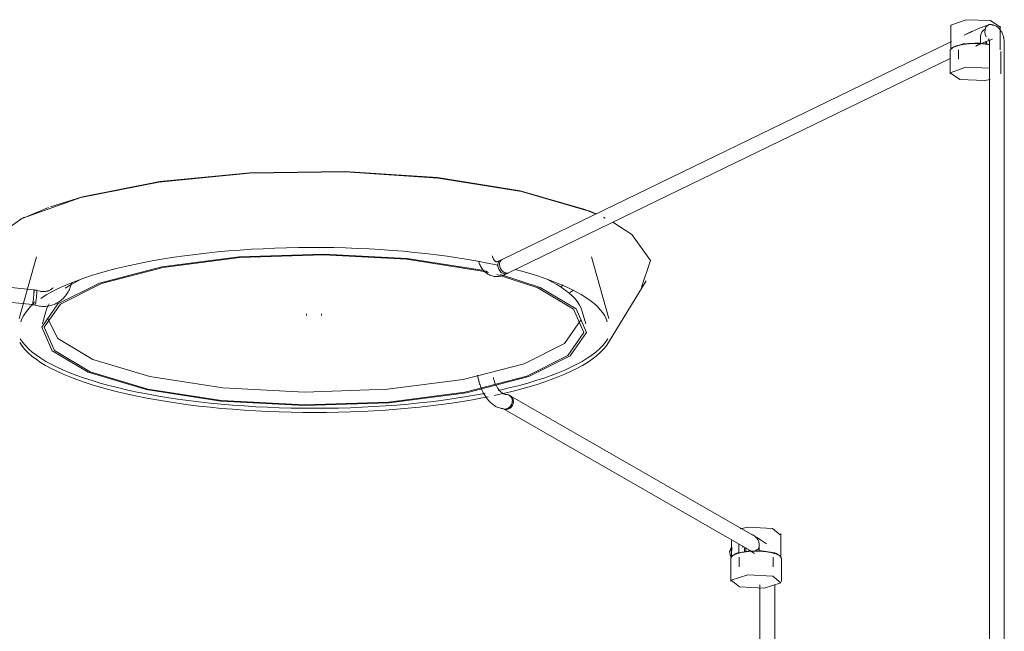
# Model space of a CAD drawing. Header units: millimetres. Extents: x -4228 to 3708, y -1329 to 7565.
# Tile 8 of 38: x -833 to -433, y -63 to 185. Entities that reach past the tile are written whole.
import ezdxf

# ---------------------------------------------------------------- set-up
doc = ezdxf.new("R2010")
doc.units = ezdxf.units.MM
doc.layers.add('E-LITE-EQPM', color=7, linetype='Continuous', lineweight=20)

# ---------------------------------------------------------------- blocks, each defined once
blk = doc.blocks.new('64314-3L   _Suspended_tensor - 64314-44-3L SAMBA Black_ribbon beige pendant lamp ø450-3L-719562-00 Isometrico PDF')
at = {"layer": 'E-LITE-EQPM', "color": 253, "lineweight": 15, "true_color": 0xaaaaaa}
for p, q in [((3496.59, 184.9), (3500.33, 182.32)), ((3480.42, 182.71), (3480.42, 173.1)), ((3489.12, 180.56), (3485.86, 178.98)), ((3496.89, 183.29), (3497.69, 182.93)), ((3500.43, 173.1), (3500.43, 182.71)), ((3480.66, 176.45), (3298.34, 87.9)), ((3492.54, 175.83), (3492.54, 178.38)), ((3480.14, 172.4), (3480.14, 163.28)), ((3483.5, 173.1), (3483.5, 169.26)), ((3490.56, 174.59), (3491.74, 175.16)), ((3491.84, 175.58), (3492.54, 175.83)), ((3496.15, 175.72), (3496.15, 170.3)), ((3500.72, 163.28), (3500.72, 172.4)), ((3502.15, 170.3), (3502.15, 175.72)), ((3300.96, 82.51), (3480.24, 169.58)), ((3496.15, 170.3), (3496.15, -70.41)), ((3502.15, -70.35), (3502.15, 170.3)), ((3305.63, 115.82), (3332.39, 108.05)), ((3108.27, 75.53), (2798.28, 107.23)), ((3104.49, 105.01), (3103.74, 104.65)), ((3333.2, 107.73), (3336.48, 106.37)), ((3340.2, 104.65), (3339.45, 105.01)), ((2801.5, 100.87), (3107.66, 69.56)), ((3109.3, 88.98), (3102.3, 63.96)), ((3341.64, 63.96), (3334.64, 88.98)), ((3296.35, 85.58), (3295.88, 85.68)), ((3298.3, 87.89), (3296.87, 87.17)), ((3297.67, 84.25), (3297.4, 84.97)), ((3298.3, 87.89), (3297.58, 87.53)), ((3299.18, 82.62), (3298.61, 83.01)), ((3299.8, 82.39), (3299.2, 82.61)), ((3299.56, 81.81), (3300.99, 82.53)), ((3300.41, 82.35), (3299.82, 82.38)), ((3300.28, 82.17), (3300.99, 82.53)), ((3300.96, 82.51), (3300.43, 82.35)), ((3122.86, 76.2), (3123.8, 78.63)), ((3322.99, 77.56), (3322.33, 76.78)), ((3341.45, 54.12), (3356.73, 79.16)), ((3108.04, 71.83), (3108.14, 72.6)), ((3108.14, 72.6), (3108.06, 71.83)), ((3108.26, 75.53), (3108.27, 75.53)), ((3108.28, 74.09), (3108.32, 74.69)), ((3109.46, 75.39), (3108.3, 75.52)), ((3108.3, 75.52), (3108.3, 75.52)), ((3108.32, 74.7), (3108.34, 75.15)), ((3108.34, 75.16), (3108.33, 75.44)), ((3110.76, 75), (3108.66, 75.48)), ((3109.46, 75.39), (3109.46, 75.39)), ((3327.23, 75.4), (3325.67, 74.28)), ((3107.31, 69.64), (3109.41, 69.15)), ((3107.62, 69.56), (3108.78, 69.43)), ((3107.63, 69.56), (3107.68, 69.68)), ((3107.72, 69.68), (3107.66, 69.56)), ((3107.7, 69.72), (3107.76, 69.99)), ((3107.79, 69.99), (3107.73, 69.72)), ((3107.73, 69.73), (3108.01, 69.95)), ((3107.76, 69.99), (3107.85, 70.48)), ((3107.88, 70.48), (3107.79, 69.99)), ((3107.85, 70.48), (3107.94, 71.1)), ((3107.97, 71.1), (3107.88, 70.48)), ((3107.95, 71.11), (3108.04, 71.83)), ((3108.06, 71.83), (3107.97, 71.11)), ((3108.07, 70.02), (3108.36, 70.41)), ((3108.41, 70.48), (3108.55, 70.74)), ((3113.11, 66.75), (3111.69, 61.7)), ((3218.97, 65.8), (3218.97, 65.08)), ((3224.97, 65.08), (3224.97, 65.8)), ((3332.25, 61.7), (3330.83, 66.75)), ((3288.34, 40.96), (3288.91, 38.53)), ((3300.72, 32.91), (3299.28, 33.21)), ((3300.72, 32.91), (3301.14, 32.77)), ((3301.47, 32.61), (3301.09, 32.81)), ((3402.91, -25.71), (3301.54, 32.56)), ((3302.55, 28.73), (3302.12, 28.08)), ((3302.46, 30.49), (3302.43, 29.72)), ((3302.81, 29.46), (3302.55, 28.73)), ((3298.06, 27.33), (3299.5, 27.04)), ((3298.25, 27.52), (3298.62, 27.32)), ((3298.55, 27.36), (3399.92, -30.92)), ((3299.39, 27.06), (3299.66, 27.02)), ((3299.66, 27.02), (3299.4, 27.05)), ((3300.12, 27.02), (3299.67, 27.02)), ((3299.69, 27.02), (3300.12, 27.03)), ((3300.86, 27.19), (3300.14, 27.02)), ((3300.79, 27.22), (3300.28, 27.04)), ((3301.23, 27.51), (3300.89, 27.28)), ((3394.91, -21.47), (3398.19, -20.83)), ((3411.42, -33.07), (3411.42, -23.47)), ((3391.41, -26), (3391.41, -33.07)), ((3394.39, -28.53), (3394.44, -27.76)), ((3402.64, -27.75), (3402.64, -30.31)), ((3390.77, -30.49), (3391.5, -30.42)), ((3391.81, -29.28), (3391.06, -29.35)), ((3394.39, -31.09), (3392.56, -31.77)), ((3394.39, -31.09), (3394.39, -28.53)), ((3394.78, -31.41), (3394.39, -31.09)), ((3396.35, -28.85), (3395.77, -28.91)), ((3396.64, -30.25), (3396.67, -30.76)), ((3398.83, -30.33), (3398.46, -30.08)), ((3398.53, -30.69), (3398.5, -30.36)), ((3399.61, -30.6), (3398.91, -30.37)), ((3400.04, -30.64), (3399.68, -30.61)), ((3402.33, -29.58), (3401.78, -30.09)), ((3402.65, -29.12), (3402.35, -29.55)), ((3402.64, -30.31), (3403.02, -30.62)), ((3390.92, -32.02), (3390.95, -32.33)), ((3390.95, -32.33), (3391.44, -32.28)), ((3391.12, -33.77), (3391.12, -42.89)), ((3394.48, -33.07), (3394.48, -36.91)), ((3408.35, -36.91), (3408.35, -33.07)), ((3411.4, -33.22), (3411.39, -32.88)), ((3411.71, -42.89), (3411.71, -33.77)), ((3402.98, -44.2), (3402.98, -76.36)), ((3408.98, -75.52), (3408.98, -44.2))]:
    blk.add_line(p, q, dxfattribs=at)
for points in [[(3480.45, 182.77, 0), (3480.52, 183.1, 0), (3486.68, 185.29, 0), (3496.59, 184.9, 0)], [(3495.88, 183.23, 0), (3492.37, 181.92, 0), (3488.86, 180.39, 0), (3486.86, 179.43, 0)], [(3492.54, 178.38, 0), (3492.66, 179.31, 0), (3493.01, 180.18, 0), (3493.54, 180.92, 0), (3494.21, 181.5, 0)], [(3496.89, 183.29, 0), (3496.06, 183.28, 0), (3495.31, 182.92, 0), (3494.71, 182.24, 0), (3494.34, 181.32, 0), (3494.23, 180.29, 0), (3494.41, 179.26, 0), (3494.83, 178.35, 0)], [(3497.36, 183.22, 0), (3497.02, 183.29, 0), (3496.68, 183.32, 0), (3496.61, 183.33, 0)], [(3497.36, 183.22, 0), (3497.69, 183.14, 0), (3498.02, 183.03, 0), (3498.34, 182.9, 0), (3498.65, 182.76, 0), (3498.94, 182.59, 0), (3499.22, 182.41, 0), (3499.49, 182.21, 0), (3499.74, 182, 0), (3499.98, 181.78, 0), (3500.2, 181.54, 0), (3500.41, 181.3, 0), (3500.6, 181.05, 0), (3500.78, 180.8, 0), (3500.95, 180.53, 0), (3501.1, 180.27, 0), (3501.24, 179.99, 0), (3501.37, 179.72, 0), (3501.49, 179.44, 0), (3501.6, 179.15, 0), (3501.69, 178.86, 0), (3501.78, 178.57, 0), (3501.86, 178.28, 0), (3501.93, 177.98, 0), (3501.98, 177.68, 0), (3502.03, 177.38, 0), (3502.07, 177.08, 0), (3502.11, 176.78, 0), (3502.13, 176.47, 0), (3502.15, 176.16, 0), (3502.15, 175.86, 0), (3502.15, 175.72, 0)], [(3497.3, 177.37, 0), (3494.09, 176.14, 0), (3490.87, 174.71, 0), (3490.44, 174.5, 0)], [(3494.59, 175.29, 0), (3494.6, 175.59, 0), (3494.47, 176.43, 0)], [(3495.09, 175.48, 0), (3494.95, 176.14, 0), (3494.81, 176.41, 0)], [(3495.75, 177.52, 0), (3495.76, 177.51, 0), (3495.77, 177.5, 0), (3495.78, 177.48, 0), (3495.8, 177.45, 0), (3495.82, 177.41, 0), (3495.85, 177.37, 0), (3495.88, 177.31, 0), (3495.91, 177.24, 0), (3495.93, 177.17, 0), (3495.96, 177.08, 0), (3495.99, 176.99, 0), (3496.02, 176.89, 0), (3496.05, 176.78, 0), (3496.07, 176.66, 0), (3496.09, 176.54, 0), (3496.11, 176.41, 0), (3496.13, 176.28, 0), (3496.14, 176.14, 0), (3496.15, 175.99, 0), (3496.15, 175.84, 0), (3496.15, 175.72, 0)], [(3480.14, 172.4, 0), (3480.15, 172.58, 0), (3480.19, 172.76, 0), (3480.25, 172.93, 0), (3480.33, 173.09, 0), (3480.43, 173.24, 0), (3480.54, 173.38, 0), (3480.67, 173.52, 0), (3480.81, 173.64, 0), (3480.97, 173.77, 0), (3481.13, 173.88, 0), (3481.32, 174, 0), (3481.51, 174.1, 0), (3481.71, 174.21, 0), (3481.93, 174.31, 0), (3482.16, 174.41, 0), (3482.4, 174.5, 0), (3482.65, 174.59, 0), (3482.92, 174.68, 0), (3483.19, 174.76, 0), (3483.48, 174.84, 0), (3483.77, 174.92, 0), (3484.08, 174.99, 0), (3484.39, 175.06, 0), (3484.72, 175.13, 0), (3485.05, 175.19, 0), (3485.39, 175.25, 0), (3485.74, 175.3, 0), (3486.1, 175.35, 0), (3486.46, 175.4, 0), (3486.83, 175.44, 0), (3487.2, 175.48, 0), (3487.58, 175.52, 0), (3487.96, 175.54, 0), (3488.35, 175.57, 0), (3488.74, 175.59, 0), (3489.13, 175.61, 0), (3489.53, 175.62, 0), (3489.92, 175.63, 0), (3490.32, 175.63, 0), (3490.72, 175.63, 0), (3491.11, 175.62, 0), (3491.51, 175.62, 0), (3491.9, 175.6, 0), (3492.3, 175.58, 0), (3492.68, 175.56, 0), (3493.07, 175.53, 0), (3493.45, 175.5, 0), (3493.83, 175.46, 0), (3494.2, 175.42, 0), (3494.57, 175.38, 0), (3494.92, 175.33, 0), (3495.28, 175.28, 0), (3495.62, 175.22, 0), (3495.96, 175.16, 0), (3496.29, 175.1, 0)], [(3492.54, 175.83, 0), (3485.4, 175.51, 0), (3480.83, 173.89, 0), (3480.42, 173.09, 0)], [(3484.09, 161.02, 0), (3480.24, 163.68, 0), (3486.58, 165.94, 0), (3496.25, 165.64, 0)], [(3496.4, 160.95, 0), (3494.28, 160.62, 0), (3484.09, 161.02, 0)], [(3087.82, 78.23, 0), (3085.45, 83.62, 0), (3089.04, 94.41, 0), (3103.4, 104.48, 0), (3127.36, 113.02, 0), (3158.99, 119.33, 0), (3195.72, 122.9, 0), (3234.58, 123.45, 0), (3272.42, 120.92, 0), (3306.17, 115.53, 0)], [(3114.97, 109.32, 0), (3127.96, 113.33, 0), (3159.39, 119.6, 0), (3195.89, 123.15, 0), (3234.5, 123.69, 0), (3272.1, 121.18, 0), (3305.63, 115.82, 0)], [(3306.17, 115.53, 0), (3333.09, 107.71, 0), (3336.44, 106.35, 0)], [(3103.8, 104.67, 0), (3104.15, 104.84, 0), (3114.22, 109.05, 0)], [(3343.31, 103.07, 0), (3351.02, 98.09, 0), (3358.49, 87.46, 0), (3354.9, 76.67, 0)], [(3111.05, 72.03, 0), (3111.58, 72.41, 0), (3113.49, 73.61, 0), (3115.58, 74.79, 0), (3117.85, 75.95, 0), (3120.28, 77.09, 0), (3122.88, 78.2, 0), (3125.64, 79.28, 0), (3128.56, 80.33, 0), (3131.63, 81.35, 0), (3134.84, 82.33, 0), (3138.2, 83.28, 0), (3141.69, 84.2, 0), (3145.32, 85.07, 0), (3149.06, 85.9, 0), (3152.93, 86.69, 0), (3156.9, 87.44, 0), (3160.99, 88.14, 0), (3165.16, 88.79, 0), (3169.44, 89.4, 0), (3173.79, 89.96, 0), (3178.22, 90.47, 0), (3182.73, 90.94, 0), (3187.3, 91.35, 0), (3191.92, 91.71, 0), (3196.59, 92.02, 0), (3201.3, 92.27, 0), (3206.05, 92.48, 0), (3210.82, 92.63, 0), (3215.61, 92.73, 0), (3220.41, 92.77, 0), (3225.21, 92.76, 0), (3230.01, 92.7, 0), (3234.79, 92.58, 0), (3239.55, 92.41, 0), (3244.29, 92.19, 0), (3248.99, 91.92, 0), (3253.64, 91.59, 0), (3258.25, 91.21, 0), (3262.79, 90.78, 0), (3267.27, 90.3, 0), (3271.68, 89.77, 0), (3276.01, 89.2, 0), (3280.24, 88.57, 0), (3284.39, 87.9, 0), (3288.44, 87.18, 0), (3292.37, 86.42, 0), (3295.88, 85.68, 0)], [(3134.83, 78.28, 0), (3160.15, 84.85, 0), (3191.52, 88.92, 0), (3225.87, 90.09, 0), (3259.84, 88.25, 0), (3290.1, 83.57, 0), (3292.39, 83.06, 0)], [(3135.65, 78.1, 0), (3160.73, 84.61, 0), (3191.81, 88.64, 0), (3225.83, 89.8, 0), (3259.49, 87.97, 0), (3289.46, 83.34, 0), (3292.77, 82.59, 0)], [(3295.94, 86.97, 0), (3295.89, 86.98, 0), (3295.84, 87, 0), (3295.78, 87.02, 0), (3295.73, 87.05, 0), (3295.67, 87.09, 0), (3295.6, 87.13, 0), (3295.53, 87.18, 0), (3295.45, 87.25, 0), (3295.37, 87.32, 0), (3295.28, 87.41, 0), (3295.19, 87.52, 0), (3295.1, 87.63, 0), (3295.01, 87.77, 0), (3294.92, 87.92, 0), (3294.82, 88.08, 0), (3294.73, 88.26, 0), (3294.64, 88.45, 0), (3294.55, 88.66, 0), (3294.47, 88.88, 0), (3294.39, 89.11, 0), (3294.32, 89.36, 0), (3294.31, 89.39, 0)], [(3294.66, 81.11, 0), (3294.22, 81.22, 0), (3293.79, 81.36, 0), (3293.36, 81.53, 0), (3292.95, 81.73, 0), (3292.56, 81.95, 0), (3292.18, 82.2, 0), (3291.82, 82.47, 0), (3291.47, 82.76, 0), (3291.14, 83.06, 0), (3290.83, 83.39, 0), (3290.54, 83.72, 0), (3290.27, 84.08, 0), (3290.01, 84.44, 0), (3289.78, 84.82, 0), (3289.55, 85.21, 0), (3289.35, 85.61, 0), (3289.15, 86.02, 0), (3288.98, 86.44, 0), (3288.82, 86.86, 0), (3288.71, 87.17, 0)], [(3295.94, 86.97, 0), (3295.99, 86.96, 0), (3296.05, 86.96, 0), (3296.1, 86.95, 0), (3296.17, 86.95, 0), (3296.24, 86.96, 0), (3296.32, 86.97, 0), (3296.4, 86.99, 0), (3296.5, 87.02, 0), (3296.61, 87.05, 0), (3296.72, 87.1, 0), (3296.85, 87.16, 0), (3296.87, 87.17, 0)], [(3299.1, 82.04, 0), (3298.49, 82.27, 0), (3297.9, 82.67, 0), (3297.38, 83.22, 0), (3296.97, 83.89, 0), (3296.69, 84.62, 0), (3296.57, 85.36, 0), (3296.6, 86.07, 0), (3296.8, 86.7, 0), (3297.14, 87.19, 0), (3297.6, 87.53, 0), (3297.86, 87.63, 0)], [(3297.4, 84.98, 0), (3297.28, 85.72, 0), (3297.32, 86.43, 0), (3297.52, 87.06, 0), (3297.87, 87.56, 0), (3298.33, 87.9, 0), (3298.34, 87.9, 0)], [(3298.31, 87.89, 0), (3297.85, 87.55, 0), (3297.51, 87.06, 0), (3297.32, 86.43, 0), (3297.28, 85.72, 0), (3297.41, 84.98, 0), (3297.69, 84.25, 0), (3298.1, 83.58, 0), (3298.61, 83.03, 0), (3299.2, 82.63, 0), (3299.82, 82.4, 0)], [(3298.31, 87.89, 0), (3297.85, 87.55, 0), (3297.51, 87.06, 0), (3297.32, 86.43, 0), (3297.28, 85.72, 0), (3297.41, 84.98, 0), (3297.69, 84.25, 0), (3298.1, 83.58, 0), (3298.61, 83.03, 0), (3299.2, 82.63, 0), (3299.82, 82.4, 0)], [(3298.59, 83.03, 0), (3298.08, 83.58, 0), (3297.68, 84.24, 0)], [(3121, 76.2, 0), (3121.63, 76.64, 0), (3123.43, 77.77, 0), (3125.38, 78.87, 0), (3127.48, 79.94, 0), (3128.07, 80.22, 0)], [(3294.66, 81.11, 0), (3295.11, 81.03, 0), (3295.57, 80.98, 0), (3296.02, 80.95, 0), (3296.48, 80.96, 0), (3296.93, 81, 0), (3297.38, 81.07, 0), (3297.82, 81.16, 0), (3298.25, 81.28, 0), (3298.68, 81.42, 0), (3299.09, 81.59, 0), (3299.5, 81.77, 0), (3299.56, 81.81, 0)], [(3296.14, 81.77, 0), (3312.84, 76.36, 0), (3327.31, 67.7, 0), (3331.48, 58.23, 0), (3324.93, 48.86, 0), (3308.29, 40.51, 0)], [(3297.66, 81.76, 0), (3313.7, 76.52, 0), (3328.31, 67.78, 0), (3332.51, 58.22, 0), (3325.9, 48.76, 0), (3309.11, 40.33, 0)], [(3299.1, 82.04, 0), (3299.71, 82, 0), (3300.26, 82.16, 0), (3300.61, 82.39, 0)], [(3299.82, 82.4, 0), (3300.42, 82.36, 0), (3300.98, 82.52, 0), (3300.99, 82.53, 0)], [(3299.82, 82.4, 0), (3300.42, 82.36, 0), (3300.98, 82.52, 0), (3300.99, 82.53, 0)], [(3340.98, 62.59, 0), (3340.56, 63.8, 0), (3339.95, 65.03, 0), (3339.15, 66.26, 0), (3338.17, 67.5, 0), (3337, 68.73, 0), (3335.64, 69.97, 0), (3334.09, 71.19, 0), (3332.36, 72.41, 0), (3330.45, 73.61, 0), (3328.36, 74.79, 0), (3326.09, 75.95, 0), (3323.66, 77.09, 0), (3321.06, 78.2, 0), (3318.3, 79.28, 0), (3315.38, 80.33, 0), (3312.31, 81.35, 0), (3309.1, 82.33, 0), (3305.74, 83.28, 0), (3303.67, 83.82, 0)], [(3330.83, 66.75, 0), (3330.37, 68.07, 0), (3329.72, 69.37, 0), (3328.9, 70.64, 0), (3327.91, 71.89, 0), (3326.75, 73.11, 0), (3325.43, 74.31, 0), (3323.95, 75.49, 0), (3322.31, 76.64, 0), (3320.51, 77.77, 0), (3318.56, 78.87, 0), (3316.46, 79.94, 0)], [(3309.11, 40.33, 0), (3283.79, 33.76, 0), (3252.42, 29.69, 0), (3218.07, 28.52, 0), (3184.1, 30.36, 0), (3153.84, 35.04, 0), (3130.25, 42.09, 0), (3115.63, 50.82, 0), (3111.43, 60.39, 0), (3118.04, 69.85, 0), (3134.83, 78.28, 0)], [(3308.29, 40.51, 0), (3283.21, 34, 0), (3252.14, 29.97, 0), (3218.11, 28.81, 0), (3184.45, 30.63, 0), (3154.48, 35.26, 0), (3131.1, 42.25, 0), (3116.63, 50.9, 0), (3112.46, 60.38, 0), (3119.01, 69.75, 0), (3135.65, 78.1, 0)], [(3116.06, 76.45, 0), (3115.89, 76.28, 0), (3115.71, 76.12, 0), (3115.53, 75.96, 0), (3115.34, 75.82, 0), (3115.14, 75.69, 0), (3114.94, 75.56, 0), (3114.94, 75.56, 0)], [(3117.98, 70.39, 0), (3118.41, 70.66, 0), (3118.84, 70.95, 0), (3119.25, 71.26, 0), (3119.64, 71.58, 0), (3120.02, 71.93, 0), (3120.38, 72.29, 0), (3120.73, 72.67, 0), (3121.06, 73.06, 0), (3121.37, 73.47, 0), (3121.66, 73.89, 0), (3121.94, 74.33, 0), (3122.2, 74.78, 0), (3122.43, 75.23, 0), (3122.65, 75.7, 0), (3122.85, 76.18, 0), (3122.86, 76.2, 0)], [(3108.14, 72.61, 0), (3108.22, 73.37, 0), (3108.28, 74.09, 0)], [(3108.3, 75.44, 0), (3108.31, 75.16, 0), (3108.3, 74.7, 0), (3108.27, 74.09, 0), (3108.22, 73.37, 0), (3108.15, 72.61, 0)], [(3108.85, 75.4, 0), (3108.56, 75.5, 0), (3108.3, 75.43, 0)], [(3108.84, 69.55, 0), (3108.92, 69.86, 0), (3109.01, 70.35, 0), (3109.1, 70.97, 0), (3109.2, 71.7, 0), (3109.29, 72.47, 0), (3109.37, 73.24, 0), (3109.44, 73.95, 0), (3109.48, 74.56, 0), (3109.5, 75.02, 0), (3109.49, 75.3, 0)], [(3114.94, 75.56, 0), (3114.73, 75.44, 0), (3114.52, 75.34, 0), (3114.3, 75.24, 0), (3114.08, 75.16, 0), (3113.85, 75.08, 0), (3113.62, 75.01, 0), (3113.39, 74.96, 0), (3113.15, 74.91, 0), (3112.9, 74.87, 0), (3112.65, 74.85, 0), (3112.4, 74.83, 0), (3112.14, 74.83, 0), (3111.89, 74.84, 0), (3111.62, 74.86, 0), (3111.36, 74.89, 0), (3111.09, 74.93, 0), (3110.82, 74.98, 0), (3110.76, 75, 0)], [(3102.96, 62.59, 0), (3103.38, 63.8, 0), (3103.99, 65.03, 0), (3104.79, 66.26, 0), (3105.77, 67.5, 0), (3106.94, 68.73, 0), (3107.85, 69.56, 0)], [(3109.41, 69.15, 0), (3109.92, 69.05, 0), (3110.43, 68.96, 0), (3110.94, 68.9, 0), (3111.46, 68.85, 0), (3111.97, 68.83, 0), (3112.49, 68.83, 0), (3113, 68.86, 0), (3113.52, 68.91, 0), (3114.03, 68.97, 0), (3114.53, 69.07, 0), (3115.03, 69.18, 0), (3115.53, 69.32, 0), (3116.01, 69.48, 0), (3116.49, 69.66, 0), (3116.97, 69.86, 0), (3117.43, 70.08, 0), (3117.88, 70.33, 0), (3117.98, 70.39, 0)], [(3113.11, 66.75, 0), (3113.57, 68.07, 0), (3114.22, 69.37, 0), (3114.5, 69.81, 0)], [(3307.23, 45.56, 0), (3282.46, 39.13, 0), (3251.77, 35.15, 0), (3218.15, 34, 0), (3184.92, 35.8, 0), (3155.3, 40.38, 0), (3132.22, 47.28, 0), (3117.92, 55.83, 0), (3113.74, 64.08, 0)], [(3330.14, 63.06, 0), (3323.66, 53.8, 0), (3307.23, 45.56, 0)], [(3102.49, 54.12, 0), (3103.45, 52.72, 0), (3104.59, 51.35, 0), (3105.92, 50, 0), (3107.43, 48.68, 0), (3109.13, 47.38, 0), (3110.99, 46.11, 0), (3113.03, 44.87, 0), (3115.24, 43.65, 0), (3117.62, 42.47, 0), (3120.15, 41.31, 0), (3122.85, 40.18, 0), (3125.71, 39.09, 0), (3128.72, 38.03, 0), (3131.87, 37, 0), (3135.17, 36.01, 0), (3138.6, 35.06, 0), (3142.16, 34.15, 0), (3145.85, 33.28, 0), (3147.64, 32.88, 0)], [(3102.75, 55.61, 0), (3103.68, 54.25, 0), (3104.8, 52.91, 0), (3106.11, 51.59, 0), (3107.6, 50.29, 0), (3109.26, 49.01, 0), (3111.11, 47.75, 0), (3113.13, 46.52, 0), (3115.33, 45.31, 0), (3117.69, 44.13, 0), (3120.21, 42.98, 0), (3122.9, 41.85, 0), (3125.75, 40.76, 0), (3128.75, 39.71, 0), (3131.89, 38.68, 0), (3135.18, 37.7, 0), (3138.61, 36.75, 0), (3142.17, 35.84, 0), (3145.86, 34.97, 0), (3147.64, 34.57, 0)], [(3341.45, 54.12, 0), (3340.49, 52.72, 0), (3339.35, 51.35, 0), (3338.02, 50, 0), (3336.51, 48.68, 0), (3334.82, 47.38, 0), (3332.95, 46.11, 0), (3330.91, 44.87, 0), (3328.7, 43.65, 0), (3326.33, 42.47, 0), (3323.79, 41.31, 0), (3321.09, 40.18, 0), (3318.23, 39.09, 0), (3315.22, 38.03, 0), (3312.07, 37, 0), (3308.78, 36.01, 0), (3305.34, 35.06, 0), (3301.78, 34.15, 0), (3298.09, 33.28, 0), (3295.14, 32.64, 0)], [(3341.19, 55.61, 0), (3340.26, 54.25, 0), (3339.14, 52.91, 0), (3337.83, 51.59, 0), (3336.35, 50.29, 0), (3334.68, 49.01, 0), (3332.83, 47.75, 0), (3330.81, 46.52, 0), (3328.62, 45.31, 0), (3326.25, 44.13, 0), (3323.73, 42.98, 0), (3321.04, 41.85, 0), (3318.19, 40.76, 0), (3315.19, 39.71, 0), (3312.05, 38.68, 0), (3308.76, 37.7, 0), (3305.33, 36.75, 0), (3301.77, 35.84, 0), (3298.08, 34.97, 0), (3296.76, 34.68, 0)], [(3298.06, 27.33, 0), (3297.62, 27.44, 0), (3297.19, 27.57, 0), (3296.77, 27.72, 0), (3296.36, 27.9, 0), (3295.96, 28.09, 0), (3295.56, 28.31, 0), (3295.18, 28.54, 0), (3294.81, 28.79, 0), (3294.45, 29.06, 0), (3294.1, 29.35, 0), (3293.76, 29.64, 0), (3293.43, 29.96, 0), (3293.11, 30.29, 0), (3292.79, 30.63, 0), (3292.49, 30.98, 0), (3292.2, 31.34, 0), (3291.92, 31.72, 0), (3291.65, 32.11, 0), (3291.39, 32.5, 0), (3291.14, 32.91, 0), (3290.9, 33.33, 0), (3290.66, 33.76, 0), (3290.44, 34.19, 0), (3290.23, 34.63, 0), (3290.03, 35.08, 0), (3289.84, 35.54, 0), (3289.67, 36, 0), (3289.5, 36.47, 0), (3289.34, 36.95, 0), (3289.2, 37.43, 0), (3289.06, 37.91, 0), (3288.94, 38.4, 0), (3288.91, 38.53, 0)], [(3295.83, 36.84, 0), (3295.69, 37.14, 0), (3295.55, 37.45, 0), (3295.42, 37.77, 0), (3295.29, 38.09, 0), (3295.17, 38.42, 0), (3295.06, 38.76, 0), (3294.96, 39.1, 0), (3294.86, 39.44, 0), (3294.78, 39.79, 0), (3294.75, 39.89, 0)], [(3299.28, 33.21, 0), (3299.18, 33.23, 0), (3299.08, 33.26, 0), (3298.97, 33.3, 0), (3298.85, 33.36, 0), (3298.72, 33.42, 0), (3298.58, 33.49, 0), (3298.43, 33.58, 0), (3298.28, 33.69, 0), (3298.13, 33.8, 0), (3297.97, 33.93, 0), (3297.8, 34.08, 0), (3297.63, 34.24, 0), (3297.46, 34.41, 0), (3297.29, 34.6, 0), (3297.12, 34.8, 0), (3296.95, 35.01, 0), (3296.78, 35.24, 0), (3296.61, 35.48, 0), (3296.45, 35.73, 0), (3296.29, 35.99, 0), (3296.13, 36.26, 0), (3295.98, 36.54, 0), (3295.85, 36.79, 0)], [(3291.43, 33.57, 0), (3290.35, 33.36, 0), (3286.32, 32.62, 0), (3282.18, 31.92, 0), (3277.95, 31.27, 0), (3273.63, 30.67, 0), (3269.23, 30.12, 0), (3264.75, 29.62, 0), (3260.2, 29.17, 0), (3255.6, 28.77, 0), (3250.94, 28.42, 0), (3246.23, 28.12, 0), (3241.49, 27.88, 0), (3236.71, 27.69, 0), (3231.91, 27.55, 0), (3227.09, 27.47, 0), (3222.27, 27.44, 0), (3217.44, 27.46, 0), (3212.63, 27.54, 0), (3207.82, 27.67, 0), (3203.04, 27.85, 0), (3198.3, 28.09, 0), (3193.58, 28.38, 0), (3188.92, 28.72, 0), (3184.3, 29.12, 0), (3179.75, 29.56, 0), (3175.26, 30.06, 0), (3170.85, 30.6, 0), (3166.52, 31.2, 0), (3162.28, 31.84, 0), (3158.13, 32.53, 0), (3154.08, 33.26, 0), (3150.15, 34.04, 0), (3147.64, 34.57, 0)], [(3292.7, 32.14, 0), (3290.35, 31.67, 0), (3286.31, 30.93, 0), (3282.18, 30.23, 0), (3277.95, 29.59, 0), (3273.62, 28.99, 0), (3269.22, 28.43, 0), (3264.74, 27.93, 0), (3260.2, 27.48, 0), (3255.59, 27.08, 0), (3250.93, 26.73, 0), (3246.23, 26.44, 0), (3241.48, 26.19, 0), (3236.71, 26, 0), (3231.91, 25.86, 0), (3227.09, 25.78, 0), (3222.27, 25.75, 0), (3217.45, 25.77, 0), (3212.63, 25.85, 0), (3207.83, 25.98, 0), (3203.05, 26.17, 0), (3198.3, 26.4, 0), (3193.59, 26.69, 0), (3188.92, 27.04, 0), (3184.31, 27.43, 0), (3179.76, 27.87, 0), (3175.27, 28.37, 0), (3170.86, 28.91, 0), (3166.53, 29.51, 0), (3162.28, 30.15, 0), (3158.13, 30.84, 0), (3154.09, 31.57, 0), (3150.15, 32.35, 0), (3147.64, 32.88, 0)], [(3299.76, 27.22, 0), (3300.49, 27.39, 0), (3301.17, 27.75, 0), (3301.74, 28.28, 0), (3302.18, 28.93, 0), (3302.44, 29.66, 0), (3302.51, 30.43, 0), (3302.39, 31.19, 0), (3302.09, 31.87, 0), (3301.62, 32.44, 0), (3301.01, 32.85, 0), (3300.32, 33.08, 0), (3299.58, 33.11, 0)], [(3300.12, 27.03, 0), (3300.86, 27.2, 0), (3301.53, 27.56, 0), (3302.11, 28.08, 0), (3302.54, 28.73, 0), (3302.81, 29.46, 0), (3302.89, 30.23, 0), (3302.77, 30.98, 0), (3302.47, 31.67, 0), (3302, 32.23, 0), (3301.54, 32.57, 0)], [(3301.47, 32.61, 0), (3301.99, 32.24, 0), (3302.46, 31.67, 0), (3302.76, 30.99, 0), (3302.89, 30.23, 0), (3302.81, 29.46, 0)], [(3302.11, 28.07, 0), (3301.54, 27.55, 0), (3300.87, 27.19, 0)], [(3398.19, -20.83, 0), (3408, -21.37, 0), (3411.23, -24.01, 0)], [(3399.53, -23.81, 0), (3400.05, -23.99, 0), (3400.89, -24.47, 0), (3401.61, -25.12, 0), (3402.16, -25.91, 0), (3402.52, -26.81, 0), (3402.64, -27.75, 0)], [(3401.68, -25.05, 0), (3403.66, -26.24, 0), (3405.61, -27.64, 0)], [(3391.25, -33.27, 0), (3390.6, -30.82, 0), (3391.25, -29.42, 0)], [(3391.12, -33.77, 0), (3391.13, -33.59, 0), (3391.17, -33.42, 0), (3391.23, -33.25, 0), (3391.31, -33.09, 0), (3391.41, -32.94, 0), (3391.53, -32.79, 0), (3391.65, -32.66, 0), (3391.8, -32.53, 0), (3391.95, -32.41, 0), (3392.12, -32.29, 0), (3392.3, -32.18, 0), (3392.49, -32.07, 0), (3392.7, -31.97, 0), (3392.92, -31.86, 0), (3393.14, -31.77, 0), (3393.39, -31.67, 0), (3393.64, -31.58, 0), (3393.9, -31.5, 0), (3394.18, -31.41, 0), (3394.46, -31.33, 0), (3394.76, -31.25, 0), (3395.06, -31.18, 0), (3395.38, -31.11, 0), (3395.7, -31.05, 0), (3396.04, -30.98, 0), (3396.38, -30.93, 0), (3396.73, -30.87, 0), (3397.08, -30.82, 0), (3397.44, -30.77, 0), (3397.81, -30.73, 0), (3398.19, -30.69, 0), (3398.21, -30.69, 0)], [(3391.66, -29.35, 0), (3391.56, -29.63, 0), (3391.51, -30.11, 0), (3391.49, -30.73, 0)], [(3396.96, -29.2, 0), (3396.76, -29.61, 0), (3396.64, -30.25, 0)], [(3397.35, -29.18, 0), (3397.23, -30.19, 0), (3397.28, -30.95, 0)], [(3411.71, -33.77, 0), (3411.69, -33.59, 0), (3411.65, -33.42, 0), (3411.59, -33.25, 0), (3411.51, -33.09, 0), (3411.41, -32.94, 0), (3411.3, -32.79, 0), (3411.17, -32.66, 0), (3411.03, -32.53, 0), (3410.87, -32.41, 0), (3410.71, -32.29, 0), (3410.53, -32.18, 0), (3410.33, -32.07, 0), (3410.13, -31.97, 0), (3409.91, -31.86, 0), (3409.68, -31.77, 0), (3409.44, -31.67, 0), (3409.19, -31.58, 0), (3408.92, -31.5, 0), (3408.65, -31.41, 0), (3408.36, -31.33, 0), (3408.07, -31.25, 0), (3407.76, -31.18, 0), (3407.45, -31.11, 0), (3407.12, -31.05, 0), (3406.79, -30.98, 0), (3406.45, -30.93, 0), (3406.1, -30.87, 0), (3405.74, -30.82, 0), (3405.38, -30.77, 0), (3405.01, -30.73, 0), (3404.64, -30.69, 0), (3404.26, -30.66, 0), (3403.88, -30.63, 0), (3403.49, -30.6, 0), (3403.1, -30.58, 0), (3402.71, -30.57, 0), (3402.31, -30.55, 0), (3401.92, -30.55, 0), (3401.52, -30.54, 0), (3401.12, -30.54, 0), (3400.73, -30.55, 0), (3400.33, -30.56, 0), (3399.94, -30.57, 0), (3399.55, -30.59, 0), (3399.16, -30.62, 0), (3398.77, -30.64, 0), (3398.39, -30.67, 0), (3398.21, -30.69, 0)], [(3398.83, -30.33, 0), (3400.36, -31.25, 0), (3400.82, -31.58, 0)], [(3401.75, -30.1, 0), (3401.08, -30.46, 0), (3400.51, -30.61, 0)], [(3410.43, -31.86, 0), (3409.03, -31.27, 0), (3402.64, -30.31, 0)], [(3391.58, -32.57, 0), (3391.42, -32.93, 0), (3391.41, -33.05, 0)], [(3404.73, -45.61, 0), (3394.63, -45.05, 0), (3391.32, -42.34, 0), (3398.1, -40.18, 0)], [(3398.1, -40.18, 0), (3408.19, -40.74, 0), (3411.51, -43.45, 0), (3404.73, -45.61, 0)]]:
    blk.add_polyline3d(points, dxfattribs=at)

msp = doc.modelspace()

# ---------------------------------------------------------------- block references
at = {"layer": 'E-LITE-EQPM', "color": 253, "lineweight": 15, "true_color": 0xaaaaaa}
msp.add_blockref('64314-3L   _Suspended_tensor - 64314-44-3L SAMBA Black_ribbon beige pendant lamp ø450-3L-719562-00 Isometrico PDF', (-3935.59, 0), dxfattribs=at)

doc.saveas('drawing.dxf')
